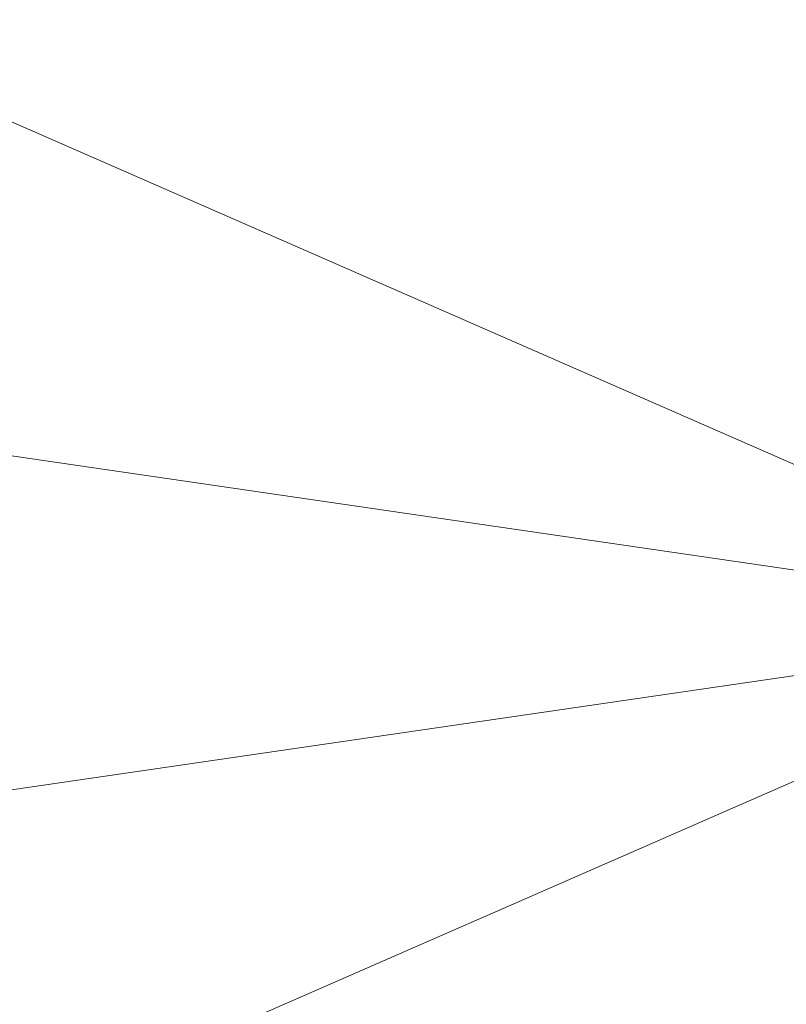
# Model space of a CAD drawing. Header units: millimetres. Extents: x 15940 to 92175, y -24684 to 227664.
# Tile 35 of 132: x 55052 to 55357, y -1973 to -1581. Entities that reach past the tile are written whole.
import ezdxf

# ---------------------------------------------------------------- set-up
doc = ezdxf.new("R2010")
doc.units = ezdxf.units.MM
doc.header["$LTSCALE"] = 0.05
doc.layers.add('VZT_60_KOTY - DIMENZE', color=7, linetype='Continuous', lineweight=5)
doc.styles.add('ISOCP 4.0', font='isocp.shx', dxfattribs={"width": 0.6, "height": 4})

msp = doc.modelspace()

# ---------------------------------------------------------------- linework, layer by layer
at = {"layer": 'VZT_60_KOTY - DIMENZE', "linetype": 'ByBlock'}
for points in [[(54955.95, -1580.67), (55504.14, -1820.67)], [(54955.95, -1740.67), (55504.14, -1820.67)], [(54955.95, -2060.67), (55504.14, -1820.67)], [(54955.95, -1900.67), (55504.14, -1820.67)]]:
    msp.add_lwpolyline(points, dxfattribs=at)

# ---------------------------------------------------------------- texts
at = {"layer": 'VZT_60_KOTY - DIMENZE', "insert": (56101.06, -1670.67), "char_height": 125, "attachment_point": 3, "line_spacing_factor": 0.8, "style": 'ISOCP 4.0'}
msp.add_mtext('4*%%C125\\POSA 2390 mm', dxfattribs=at)

doc.saveas('drawing.dxf')
